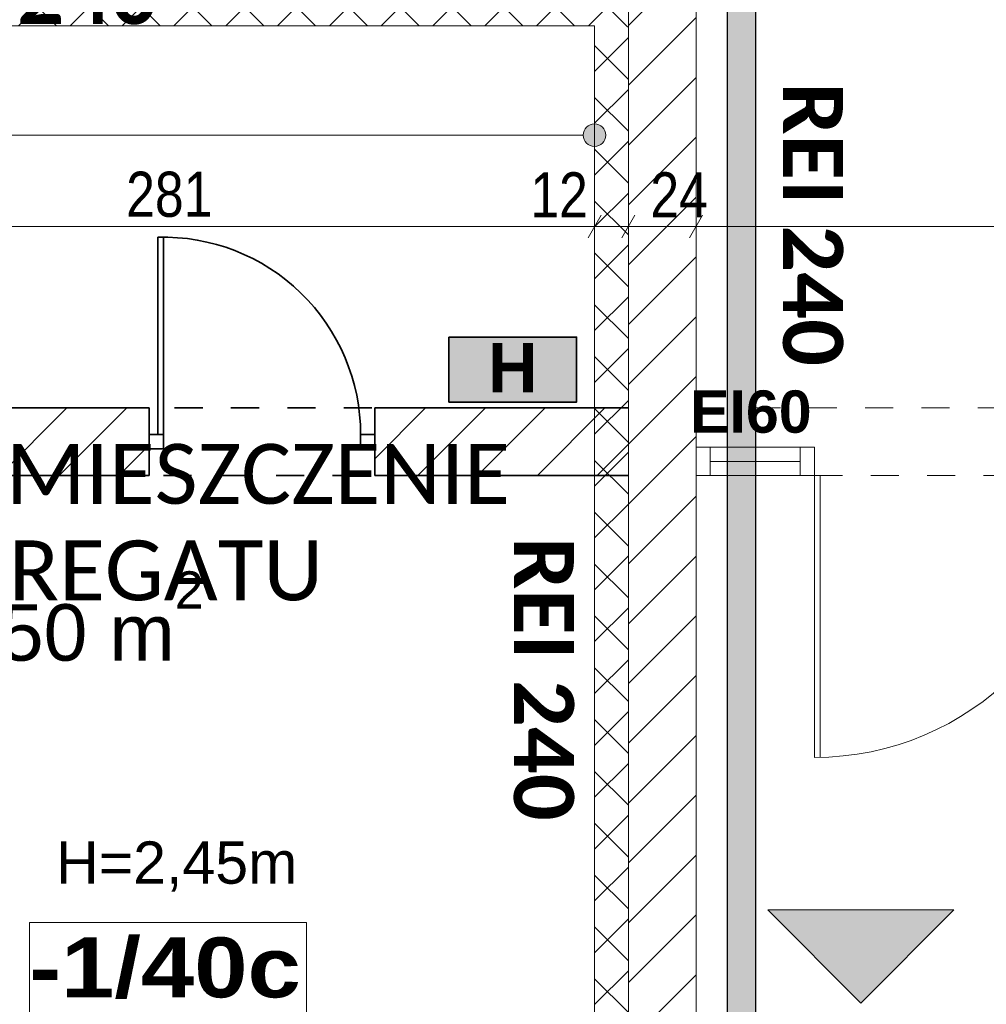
# Model space of a CAD drawing. Header units: centimetres. Extents: x 18292 to 3593338517, y 11794 to 62103.
# Tile 35 of 147: x 28578 to 28921, y 55912 to 56261. Entities that reach past the tile are written whole.
import ezdxf

# ---------------------------------------------------------------- set-up
doc = ezdxf.new("R2010")
doc.units = ezdxf.units.CM
doc.header["$MEASUREMENT"] = 0
doc.linetypes.add('Dashed-002', pattern=[20, 10, -10])
for name, color, linetype in [('499-Wymiary i opisy', 7, 'Continuous'), ('___WYBURZENIA', 7, 'Continuous'), ('__PROJEKTOWANE', 7, 'Continuous'), ('MF-NR', 7, 'Continuous'), ('MF_KRESKOWANIE', 7, 'Continuous'), ('MF_NR', 7, 'Continuous'), ('MF_OKNA', 7, 'Continuous'), ('MF_OPISY', 7, 'Continuous'), ('MF_SCIANY_KONSTR', 7, 'Continuous'), ('MF_SCIANY_KONSTR istn.', 7, 'Continuous'), ('MF_WIDOK', 7, 'Continuous'), ('MF_WYMIAR zagospodarowanie', 7, 'Continuous')]:
    doc.layers.add(name, color=color, linetype=linetype)
doc.styles.add('GENERATED_STYLE_1', font='txt')
doc.styles.add('GENERATED_STYLE_2', font='txt')
doc.styles.add('GENERATED_STYLE_4', font='txt')
doc.styles.add('GENERATED_STYLE_5', font='txt')
doc.styles.add('GENERATED_STYLE_6', font='txt')
doc.styles.add('GENERATED_STYLE_7', font='txt')
doc.styles.add('GENERATED_STYLE_8', font='txt')
doc.dimstyles.new('GENERATED_STYLE__1', dxfattribs={"dimtxt": 16, "dimasz": 6.08, "dimexe": 0.18, "dimexo": 0.0625, "dimgap": 0.09, "dimtad": 1, "dimtih": 1, "dimtoh": 1, "dimdec": 0, "dimzin": 0, "dimdsep": 46, "dimtxsty": 'GENERATED_STYLE_4', "dimblk": 'ARROWHEAD_2', "dimblk1": 'ARROWHEAD_2', "dimblk2": 'ARROWHEAD_2', "dimcen": 0.09, "dimse1": 1, "dimse2": 1, "dimclrd": 7, "dimclre": 7, "dimclrt": 7, "dimadec": 0, "dimazin": 0, "dimtfac": 1, "dimtdec": 4, "dimtmove": 0, "dimatfit": 3, "dimfxl": 0, "dimtolj": 1, "dimtzin": 0, "dimarcsym": 0})
doc.dimstyles.new('GENERATED_STYLE__2', dxfattribs={"dimtxt": 16, "dimasz": 6.08, "dimexe": 0.18, "dimexo": 0.0625, "dimgap": 0.09, "dimtad": 1, "dimtih": 1, "dimtoh": 1, "dimdec": 0, "dimzin": 0, "dimdsep": 46, "dimtxsty": 'GENERATED_STYLE_4', "dimblk": 'ARROWHEAD_2', "dimblk1": 'ARROWHEAD_2', "dimblk2": 'ARROWHEAD_2', "dimcen": 0.09, "dimse1": 1, "dimse2": 1, "dimclrd": 7, "dimclre": 7, "dimclrt": 7, "dimadec": 0, "dimazin": 0, "dimtfac": 1, "dimtdec": 4, "dimtmove": 2, "dimatfit": 3, "dimfxl": 0, "dimtolj": 1, "dimtzin": 0, "dimarcsym": 0})
doc.dimstyles.new('GENERATED_STYLE__6', dxfattribs={"dimtxt": 16, "dimasz": 6.08, "dimexe": 0.18, "dimexo": 0.0625, "dimgap": 0.09, "dimtad": 1, "dimdec": 0, "dimzin": 0, "dimdsep": 46, "dimtxsty": 'GENERATED_STYLE_1', "dimblk": 'ARROWHEAD_2', "dimblk1": 'ARROWHEAD_2', "dimblk2": 'ARROWHEAD_2', "dimcen": 0.09, "dimse1": 1, "dimse2": 1, "dimclrd": 7, "dimclre": 7, "dimclrt": 7, "dimadec": 0, "dimazin": 0, "dimtfac": 1, "dimtdec": 4, "dimtmove": 0, "dimatfit": 3, "dimfxl": 0, "dimtolj": 1, "dimtzin": 0, "dimarcsym": 0})
pattern_1 = [(45, (4868174.165, 3898003.605), (-10.606601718, 10.606601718), [])]
pattern_2 = [(45, (4868174.165, 3898003.605), (-9.192387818, 9.192387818), []), (135, (4868174.165, 3898003.605), (9.192387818, 9.192387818), [])]

# ---------------------------------------------------------------- blocks, each defined once
blk = doc.blocks.new('*D80', base_point=(4868174.17, 3898003.61))
at = {"layer": '499-Wymiary i opisy', "color": 7, "linetype": 'Continuous', "lineweight": 13}
for p, q in [((28500.7, 56181.79), (28500.7, 56193.79)), ((28781.88, 56181.79), (28781.88, 56193.79)), ((28503.01, 56191.79), (28498.39, 56183.79)), ((28784.19, 56191.79), (28779.57, 56183.79)), ((28500.7, 56187.79), (28781.88, 56187.79))]:
    blk.add_line(p, q, dxfattribs=at)
at = {"layer": '499-Wymiary i opisy', "color": 7, "lineweight": 13, "char_height": 16, "attachment_point": 7, "style": 'GENERATED_STYLE_4'}
for s, insert in [('\\A1;{\\pql;\\fArial Narrow|b0|i0|c238|p34;281}', (28615.69, 56190.99)), ('\\A1;{\\pql;\\fArial Narrow|b0|i0|c238|p34;12}', (28759.09, 56190.99))]:
    blk.add_mtext(s, dxfattribs=dict(at, insert=insert))
blk = doc.blocks.new('ARROWHEAD_2')
at = {"color": 0, "linetype": 'Continuous', "lineweight": 0}
for p, q in [((-0.378, -0.655), (0.378, 0.655)), ((0, 0), (-1, 0))]:
    blk.add_line(p, q, dxfattribs=at)
blk = doc.blocks.new('*D81', base_point=(4868174.17, 3898003.61))
at = {"layer": '499-Wymiary i opisy', "color": 7, "linetype": 'Continuous', "lineweight": 13}
for p, q in [((28781.88, 56181.79), (28781.88, 56193.79)), ((28793.88, 56181.79), (28793.88, 56193.79)), ((28784.19, 56191.79), (28779.57, 56183.79)), ((28796.19, 56191.79), (28791.57, 56183.79)), ((28781.88, 56187.79), (28793.88, 56187.79))]:
    blk.add_line(p, q, dxfattribs=at)
blk = doc.blocks.new('*D82', base_point=(4868174.17, 3898003.61))
at = {"layer": '499-Wymiary i opisy', "color": 7, "linetype": 'Continuous', "lineweight": 13}
for p, q in [((28793.88, 56181.79), (28793.88, 56193.79)), ((28817.88, 56181.79), (28817.88, 56193.79)), ((28796.19, 56191.79), (28791.57, 56183.79)), ((28820.19, 56191.79), (28815.57, 56183.79)), ((28793.88, 56187.79), (28817.88, 56187.79))]:
    blk.add_line(p, q, dxfattribs=at)
at = {"layer": '499-Wymiary i opisy', "color": 7, "lineweight": 13, "insert": (28801.68, 56190.99), "char_height": 16, "attachment_point": 7, "style": 'GENERATED_STYLE_4'}
blk.add_mtext('\\A1;{\\pql;\\fArial Narrow|b0|i0|c238|p34;24}', dxfattribs=at)
blk = doc.blocks.new('*D83', base_point=(4868174.17, 3898003.61))
at = {"layer": '499-Wymiary i opisy', "color": 7, "linetype": 'Continuous', "lineweight": 13}
for p, q in [((28817.88, 56181.79), (28817.88, 56193.79)), ((29101.88, 56181.79), (29101.88, 56193.79)), ((28820.19, 56191.79), (28815.57, 56183.79)), ((29104.19, 56191.79), (29099.57, 56183.79)), ((28817.88, 56187.79), (29101.88, 56187.79))]:
    blk.add_line(p, q, dxfattribs=at)
at = {"layer": '499-Wymiary i opisy', "color": 7, "lineweight": 13, "char_height": 16, "attachment_point": 7, "style": 'GENERATED_STYLE_4'}
for s, insert in [('\\A1;{\\pql;\\fArial Narrow|b0|i0|c238|p34;284}', (28934.28, 56190.99)), ('\\A1;{\\pql;\\fArial Narrow|b0|i0|c238|p34;24}', (29079.09, 56190.99))]:
    blk.add_mtext(s, dxfattribs=dict(at, insert=insert))
blk = doc.blocks.new('*D126', base_point=(4868174.17, 3898003.61))
at = {"layer": '499-Wymiary i opisy', "color": 7, "linetype": 'Continuous', "lineweight": 13}
for p, q in [((31249.77, 59744.18), (31241.77, 59748.8)), ((31245.77, 59746.49), (31245.77, 59750.41)), ((31251.77, 59746.49), (31239.77, 59746.49)), ((31245.77, 52927.49), (31245.77, 59746.49)), ((31241.77, 52929.8), (31249.77, 52925.18)), ((31251.77, 52927.49), (31239.77, 52927.49)), ((31245.77, 52923.58), (31245.77, 52927.49))]:
    blk.add_line(p, q, dxfattribs=at)
at = {"layer": '499-Wymiary i opisy', "color": 7, "lineweight": 13, "insert": (31242.57, 56311.39), "char_height": 16, "attachment_point": 7, "rotation": 90, "style": 'GENERATED_STYLE_1'}
blk.add_mtext('\\A1;{\\pql;\\fArial Narrow|b1|i0|c238|p34;6\xa0819}', dxfattribs=at)

msp = doc.modelspace()

# ---------------------------------------------------------------- hatches: boundary and pattern name
at = {"layer": '___WYBURZENIA', "linetype": 'Continuous', "lineweight": 0, "true_color": 0x3f352a}
msp.add_hatch(color=39, dxfattribs=at).paths.add_polyline_path([(28730.23, 56148.56), (28775.49, 56148.56), (28775.49, 56125.49), (28730.23, 56125.49)])
at = {"layer": '___WYBURZENIA', "linetype": 'Continuous', "lineweight": 35}
h = msp.add_hatch(dxfattribs=at)
h.set_pattern_fill('bloczki_ceramiczne_000a', color=30, style=0, pattern_type=2)
h.set_pattern_definition(pattern_1)
h.paths.add_polyline_path([(28623.88, 56123.49), (28553.88, 56123.49), (28553.88, 56099.49), (28623.88, 56099.49)])
h = msp.add_hatch(dxfattribs=at)
h.set_pattern_fill('bloczki_ceramiczne_000a', color=30, style=0, pattern_type=2)
h.set_pattern_definition(pattern_1)
h.paths.add_polyline_path([(28703.88, 56099.49), (28722.88, 56099.49), (28793.88, 56099.49), (28793.88, 56123.49), (28703.88, 56123.49)])
at = {"layer": '__PROJEKTOWANE', "linetype": 'Continuous', "lineweight": 25}
h = msp.add_hatch(color=230, dxfattribs=at)
h.paths.add_polyline_path([(27914.85, 56613.92), (27914.85, 54825.65), (28391.41, 54825.65), (28391.41, 54038.82), (28822.34, 54038.82), (28822.34, 53475.15), (29471.71, 53475.15), (29471.71, 54038.82), (29811.8, 54038.82), (29811.8, 54541.02), (30104, 54541.02), (30104, 55897.12), (28839.09, 55897.12), (28839.09, 56613.92)])
h.paths.add_polyline_path([(28832.34, 53485.15), (28832.34, 54048.82), (28401.41, 54048.82), (28401.41, 54835.65), (27924.85, 54835.65), (27924.85, 56603.92), (28829.09, 56603.92), (28829.09, 55887.12), (30094, 55887.12), (30094, 54551.02), (29801.8, 54551.02), (29801.8, 54048.82), (29461.71, 54048.82), (29461.71, 53485.15)], flags=0)
at = {"layer": '__PROJEKTOWANE', "linetype": 'Continuous', "lineweight": 0, "true_color": 0x000000}
h = msp.add_hatch(dxfattribs=at)
h.set_pattern_fill('Concrete_Block_000a', color=18, style=0, pattern_type=2)
h.set_pattern_definition(pattern_2)
h.paths.add_polyline_path([(28217.88, 56258.99), (28793.88, 56258.99), (28793.88, 56282.99), (28217.88, 56282.99)])
h = msp.add_hatch(dxfattribs=at)
h.set_pattern_fill('Concrete_Block_000a', color=18, style=0, pattern_type=2)
h.set_pattern_definition(pattern_2)
h.paths.add_polyline_path([(28781.88, 56258.99), (28781.88, 55805.49), (28793.88, 55805.49), (28793.88, 56258.99)])
at = {"layer": '__PROJEKTOWANE', "linetype": 'Continuous', "lineweight": 13}
msp.add_hatch(color=150, dxfattribs=at).paths.add_polyline_path([(28777.88, 56220.15), (28778.18, 56218.62), (28779.05, 56217.32), (28780.35, 56216.45), (28781.88, 56216.15), (28783.41, 56216.45), (28784.71, 56217.32), (28785.57, 56218.62), (28785.88, 56220.15), (28785.57, 56221.68), (28784.71, 56222.98), (28783.41, 56223.85), (28781.88, 56224.15), (28780.35, 56223.85), (28779.05, 56222.98), (28778.18, 56221.68)])
at = {"layer": 'MF_KRESKOWANIE', "linetype": 'Continuous', "lineweight": 13}
h = msp.add_hatch(dxfattribs=at)
h.set_pattern_fill('bloczki_ceramiczne_000a', color=250, style=0, pattern_type=2)
h.set_pattern_definition(pattern_1)
h.paths.add_polyline_path([(28817.88, 56099.54), (28817.88, 56123.49), (28817.88, 56366.49), (28793.88, 56366.49), (28793.88, 56123.49), (28793.88, 56099.53)])
at = {"layer": 'MF_SCIANY_KONSTR istn.', "linetype": 'Continuous', "lineweight": 13}
h = msp.add_hatch(dxfattribs=at)
h.set_pattern_fill('bloczki_ceramiczne_000a', style=0, pattern_type=2)
h.set_pattern_definition(pattern_1)
h.paths.add_polyline_path([(28793.88, 56099.49), (28793.88, 55865.49), (28817.88, 55865.49), (28817.88, 56099.54), (28793.88, 56099.53)])
at = {"layer": 'MF_WYMIAR zagospodarowanie', "linetype": 'Continuous', "lineweight": 0, "true_color": 0x20527f}
msp.add_hatch(color=167, dxfattribs=at).paths.add_polyline_path([(28909.4, 55945.4), (28876.41, 55912.41), (28843.42, 55945.4)])

# ---------------------------------------------------------------- linework, layer by layer
at = {"layer": '___WYBURZENIA', "color": 30, "linetype": 'Continuous', "lineweight": 35}
for p, q in [((28626.88, 56113.99), (28626.88, 56183.97)), ((28628.88, 56113.99), (28628.88, 56183.99)), ((28623.88, 56123.49), (28553.88, 56123.49)), ((28562.88, 56123.49), (28623.88, 56123.49)), ((28623.88, 56123.49), (28623.88, 56099.49)), ((28793.88, 56123.49), (28703.88, 56123.49)), ((28703.88, 56123.49), (28703.88, 56099.49)), ((28722.88, 56123.49), (28793.88, 56123.49)), ((28628.88, 56113.99), (28623.88, 56113.99)), ((28628.88, 56108.99), (28628.88, 56113.99)), ((28698.88, 56108.99), (28698.88, 56113.99)), ((28698.88, 56113.99), (28703.88, 56113.99)), ((28623.88, 56111.49), (28623.88, 56108.99)), ((28623.88, 56108.99), (28628.88, 56108.99)), ((28703.88, 56108.99), (28698.88, 56108.99)), ((28703.88, 56111.49), (28703.88, 56108.99)), ((28553.88, 56099.49), (28623.88, 56099.49)), ((28703.88, 56099.49), (28722.88, 56099.49)), ((28722.88, 56099.49), (28793.88, 56099.49))]:
    msp.add_line(p, q, dxfattribs=at)
at = {"layer": '___WYBURZENIA', "color": 30, "linetype": 'Continuous', "lineweight": 35, "flags": 128}
msp.add_lwpolyline([(28730.23, 56148.56), (28775.49, 56148.56), (28775.49, 56125.49), (28730.23, 56125.49)], close=True, dxfattribs=at)
at = {"layer": '___WYBURZENIA', "color": 30, "linetype": 'Dashed-002', "lineweight": 35, "flags": 128}
msp.add_lwpolyline([(28232.88, 56123.49), (28703.88, 56123.49), (28703.88, 56099.49), (28232.88, 56099.49)], close=True, dxfattribs=at)
at = {"layer": '___WYBURZENIA', "color": 30, "linetype": 'Continuous', "lineweight": 35}
msp.add_arc((28628.88, 56113.99), 70, 0, 91.6372, dxfattribs=at)
at = {"layer": '__PROJEKTOWANE', "color": 150, "linetype": 'Continuous', "lineweight": 13}
msp.add_line((27960.5, 56220.15), (28777.88, 56220.15), dxfattribs=at)
at = {"layer": '__PROJEKTOWANE', "color": 230, "linetype": 'Continuous', "lineweight": 25, "flags": 128}
for points in [[(28822.34, 53475.15), (29471.71, 53475.15), (29471.71, 54038.82), (29811.8, 54038.82), (29811.8, 54541.02), (30104, 54541.02), (30104, 55897.12), (28839.09, 55897.12), (28839.09, 56613.92), (27914.88, 56613.92), (27914.88, 54825.65), (28391.41, 54825.65), (28391.41, 54038.82), (28822.34, 54038.82)], [(28832.34, 53485.15), (29461.71, 53485.15), (29461.71, 54048.82), (29801.8, 54048.82), (29801.8, 54551.02), (30094, 54551.02), (30094, 55887.12), (28829.09, 55887.12), (28829.09, 56603.92), (27924.85, 56603.92), (27924.85, 54835.65), (28401.41, 54835.65), (28401.41, 54048.82), (28832.34, 54048.82)]]:
    msp.add_lwpolyline(points, close=True, dxfattribs=at)
at = {"layer": '__PROJEKTOWANE', "color": 150, "linetype": 'Continuous', "lineweight": 13, "flags": 128}
for points in [[(28793.88, 56258.99), (28793.88, 56282.99)], [(28500.7, 56258.99), (28781.88, 56258.99)], [(28781.88, 56258.99), (28781.88, 55805.49)], [(28793.88, 55805.49), (28793.88, 56258.99)]]:
    msp.add_lwpolyline(points, dxfattribs=at)
at = {"layer": '__PROJEKTOWANE', "color": 150, "linetype": 'Continuous', "lineweight": 13}
msp.add_circle((28781.88, 56220.15), 4, dxfattribs=at)
at = {"layer": 'MF-NR', "color": 7, "linetype": 'Continuous', "lineweight": 13}
msp.add_line((28679.69, 55940.91), (28679.69, 55909.01), dxfattribs=at)
at = {"layer": 'MF_OKNA', "color": 7, "linetype": 'Continuous', "lineweight": 13}
for p, q in [((28822.88, 56099.49), (28822.88, 56109.49)), ((28854.88, 56099.49), (28854.88, 56109.49)), ((28854.88, 56109.49), (28859.88, 56109.49)), ((28859.88, 56099.49), (28859.88, 56109.49)), ((28854.88, 56104.49), (28822.88, 56104.49)), ((28859.88, 56099.49), (28854.88, 56099.49)), ((28859.88, 56099.49), (28859.88, 55999.49)), ((28859.88, 56099.49), (28861.88, 56099.49)), ((28861.88, 56099.49), (28861.88, 55999.49))]:
    msp.add_line(p, q, dxfattribs=at)
at = {"layer": 'MF_OKNA', "color": 7, "linetype": 'Continuous', "lineweight": 13, "flags": 128}
msp.add_lwpolyline([(28854.88, 56099.49), (28854.88, 56109.49), (28817.88, 56109.49), (28817.88, 56099.49)], close=True, dxfattribs=at)
at = {"layer": 'MF_OKNA', "color": 7, "linetype": 'Continuous', "lineweight": 13}
msp.add_arc((28859.88, 56099.49), 100, 270, 0, dxfattribs=at)
at = {"layer": 'MF_SCIANY_KONSTR', "color": 7, "linetype": 'Continuous', "lineweight": 13}
for p, q in [((28793.88, 56123.49), (28793.88, 56366.49)), ((28817.88, 56123.49), (28817.88, 56366.49))]:
    msp.add_line(p, q, dxfattribs=at)
at = {"layer": 'MF_SCIANY_KONSTR istn.', "color": 7, "linetype": 'Continuous', "lineweight": 13}
for p, q in [((28817.88, 56123.49), (28817.88, 55820.49)), ((28793.88, 56099.49), (28793.88, 55820.49))]:
    msp.add_line(p, q, dxfattribs=at)
at = {"layer": 'MF_SCIANY_KONSTR istn.', "color": 7, "linetype": 'Dashed-002', "lineweight": 13, "flags": 128}
msp.add_lwpolyline([(28817.88, 56123.49), (29101.88, 56123.49), (29101.88, 56099.49), (28817.88, 56099.49)], close=True, dxfattribs=at)
at = {"layer": 'MF_WIDOK', "color": 5, "linetype": 'Continuous', "lineweight": 15, "flags": 128}
msp.add_lwpolyline([(28581.35, 55940.91), (28679.69, 55940.91), (28679.69, 55909.01), (28581.35, 55909.01)], close=True, dxfattribs=at)
at = {"layer": 'MF_WYMIAR zagospodarowanie', "color": 150, "linetype": 'Continuous', "lineweight": 13, "flags": 128}
msp.add_lwpolyline([(28909.4, 55945.4), (28876.41, 55912.41), (28843.42, 55945.4)], close=True, dxfattribs=at)

# ---------------------------------------------------------------- texts
at = {"layer": '___WYBURZENIA', "color": 30, "linetype": 'Continuous', "lineweight": 35, "insert": (28752.86, 56137.72), "char_height": 17.5, "attachment_point": 5, "style": 'GENERATED_STYLE_6'}
msp.add_mtext('\\A1;{\\pqc;\\fArial|b1|i0|c238|p38;H}', dxfattribs=at)
at = {"layer": '__PROJEKTOWANE', "color": 1, "linetype": 'Continuous', "lineweight": 13, "insert": (28526.41, 56259.33), "char_height": 21.2625, "attachment_point": 7, "style": 'GENERATED_STYLE_8'}
msp.add_mtext('\\A1;{\\pql;\\fCalibri Light|b1|i0|c238|p34;REI 240}', dxfattribs=at)
at = {"layer": '__PROJEKTOWANE', "color": 1, "linetype": 'Continuous', "lineweight": 13, "char_height": 21.2625, "attachment_point": 7, "rotation": 270, "style": 'GENERATED_STYLE_8'}
for insert in [(28848.55, 56238.77), (28753.07, 56077.53)]:
    msp.add_mtext('\\A1;{\\pql;\\fCalibri Light|b1|i0|c238|p34;REI 240}', dxfattribs=dict(at, insert=insert))
at = {"layer": '__PROJEKTOWANE', "color": 150, "linetype": 'Continuous', "lineweight": 13, "insert": (28533.85, 56054.95), "char_height": 21.2625, "attachment_point": 7, "line_spacing_factor": 0.965562, "style": 'GENERATED_STYLE_7'}
msp.add_mtext('\\A1;{\\pql;\\fCalibri Light|b0|i0|c238|p34;POMIESZCZENIE \\P\\pql;\\fCalibri Light|b0|i0|c238|p34;AGREGATU}', dxfattribs=at)
at = {"layer": '__PROJEKTOWANE', "color": 150, "lineweight": 13, "insert": (28532.02, 56030.1), "char_height": 20, "attachment_point": 7, "style": 'GENERATED_STYLE_2'}
msp.add_mtext('{\\fArial|b0|i0|c238|p38;11,50 m{\\H0.66x;\\S2^  ;}}', dxfattribs=at)
at = {"layer": 'MF_NR', "color": 7, "linetype": 'Continuous', "lineweight": 13, "insert": (28581.26, 55913.78), "char_height": 21.2625, "attachment_point": 7, "style": 'GENERATED_STYLE_5'}
msp.add_mtext('\\A1;{\\pql;\\fArial Black|b0|i0|c238|p38;-1/40c}', dxfattribs=at)
at = {"layer": 'MF_OKNA', "color": 7, "linetype": 'Continuous', "lineweight": 13, "insert": (28837.35, 56129.64), "char_height": 15, "attachment_point": 2, "style": 'GENERATED_STYLE_6'}
msp.add_mtext('\\A1;{\\pqc;\\fArial|b1|i0|c238|p38;EI60}', dxfattribs=at)
at = {"layer": 'MF_OPISY', "color": 7, "linetype": 'Continuous', "lineweight": 13, "insert": (28633.61, 55969.71), "char_height": 15, "attachment_point": 2, "style": 'GENERATED_STYLE_2'}
msp.add_mtext('\\A1;{\\pqc;\\fArial|b0|i0|c238|p38;H=2,45m}', dxfattribs=at)

# ---------------------------------------------------------------- dimensions: what is measured, and where the dimension line sits
at = {"layer": '499-Wymiary i opisy', "color": 7, "linetype": 'Continuous', "lineweight": 13}
dim = msp.add_linear_dim(base=(31245.77, 59746.49), p1=(24264.88, 52927.49), p2=(25791.88, 59746.49), angle=90, dimstyle='GENERATED_STYLE__6', dxfattribs=at)
dim.commit()
dim.dimension.update_dxf_attribs({"geometry": '*D126', "text_midpoint": (31234.57, 56338.88), "dimtype": 160, "text_rotation": 90})
for base, p1, p2, dimstyle, picture, middle in [((28781.88, 56187.79), (28500.7, 56258.99), (28781.88, 56258.99), 'GENERATED_STYLE__1', '*D80', (28633.99, 56198.99)), ((28793.88, 56187.79), (28781.88, 56258.99), (28793.88, 56123.49), 'GENERATED_STYLE__1', '*D81', (28771.28, 56198.99)), ((28817.88, 56187.79), (28793.88, 56123.49), (28817.88, 56109.49), 'GENERATED_STYLE__2', '*D82', (28813.88, 56198.99)), ((29101.88, 56187.79), (28817.88, 56109.49), (29101.88, 56109.49), 'GENERATED_STYLE__1', '*D83', (28952.58, 56198.99))]:
    dim = msp.add_linear_dim(base=base, p1=p1, p2=p2, dimstyle=dimstyle, dxfattribs=at)
    dim.commit()
    dim.dimension.update_dxf_attribs({"geometry": picture, "text_midpoint": middle, "dimtype": 160})

doc.saveas('drawing.dxf')
